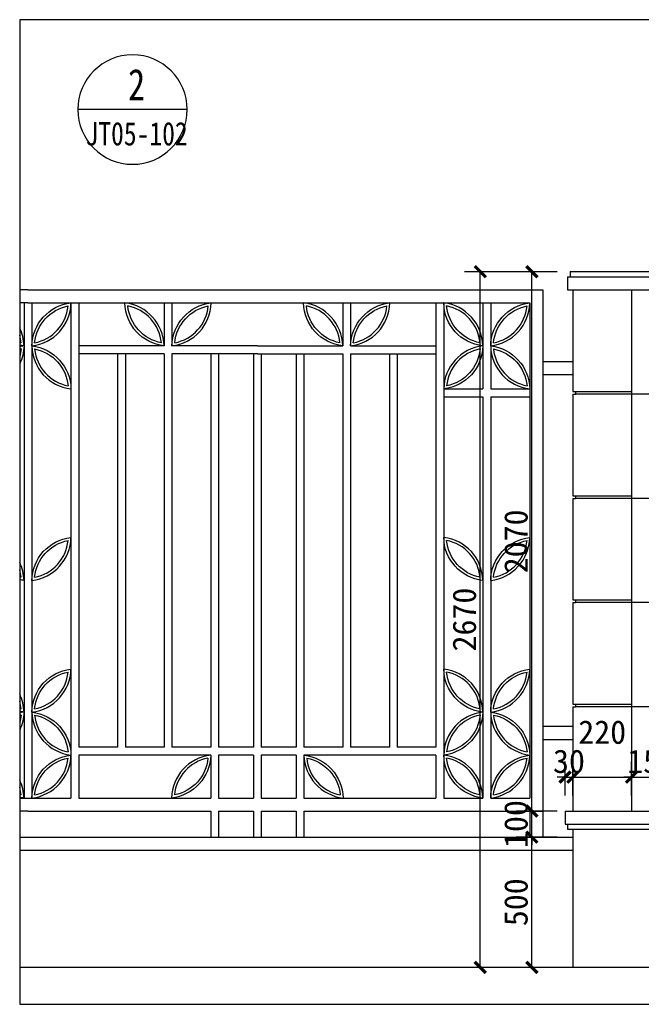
# Model space of a CAD drawing. Extents: x 499156 to 998412, y 3804642 to 7609653.
# Tile 9 of 74: x 499445 to 499524, y 3804716 to 3804842. Entities that reach past the tile are written whole.
import ezdxf
from ezdxf.enums import TextEntityAlignment as Align

# ---------------------------------------------------------------- set-up
doc = ezdxf.new("R2010")
doc.units = 0
doc.header["$PDMODE"] = 35
doc.header["$PDSIZE"] = 1.2
doc.layers.get('0').update_dxf_attribs({"linetype": 'CONTINUOUS'})
doc.layers.get('Defpoints').update_dxf_attribs({"linetype": 'CONTINUOUS'})
for name, color, linetype in [('12-ab-text', 7, 'CONTINUOUS'), ('13-ab-annectent', 4, 'CONTINUOUS'), ('13-ab-outline', 2, 'CONTINUOUS'), ('15-ab-hatch', 8, 'CONTINUOUS'), ('17-ab-base', 5, 'CONTINUOUS'), ('19-ab-dim', 3, 'CONTINUOUS')]:
    doc.layers.add(name, color=color, linetype=linetype)
doc.layers.add('18-ab-hide', color=191, linetype='CONTINUOUS', plot=False)
doc.styles.add('ab', font='simhei.ttf', dxfattribs={"width": 0.8})
doc.styles.add('黑体', font='simhei.ttf')
doc.dimstyles.new('30', dxfattribs={"dimscale": 30, "dimtxt": 3, "dimasz": 1, "dimexe": 2, "dimexo": 2, "dimgap": 0.5, "dimtad": 1, "dimdec": 0, "dimrnd": 10, "dimtxsty": '黑体', "dimblk": 'ARCHTICK', "dimcen": 1, "dimclrd": 256, "dimclre": 3, "dimclrt": 7, "dimadec": 0, "dimazin": 0, "dimtfac": 1, "dimtdec": 0, "dimtix": 1, "dimtmove": 2, "dimatfit": 3, "dimldrblk": 'DOTSMALL', "dimfxl": 1, "dimarcsym": 0})

# ---------------------------------------------------------------- blocks, each defined once
blk = doc.blocks.new('zhu025')
at = {"layer": '13-ab-outline'}
for p, q in [((-310, 0), (310, 0)), ((-320, -20), (320, -20)), ((-320, -70), (320, -70)), ((-320, -70), (320, -70)), ((-300, -70), (-300, -460)), ((300, -70), (300, -460)), ((-300, -470), (-300, -860)), ((-290, -460), (-290, -470)), ((290, -460), (290, -470)), ((300, -470), (300, -860)), ((-290, -860), (-290, -870)), ((290, -860), (290, -870)), ((-300, -870), (-300, -1260)), ((300, -870), (300, -1260)), ((-300, -1270), (-300, -1660)), ((-290, -1260), (-290, -1270)), ((290, -1260), (290, -1270)), ((300, -1270), (300, -1660)), ((-290, -1660), (-290, -1670)), ((290, -1660), (290, -1670)), ((-300, -1670), (-300, -2070)), ((300, -1670), (300, -2070)), ((-330, -2070), (-330, -2120)), ((330, -2070), (330, -2120)), ((-320, -2120), (-320, -2140)), ((-300, -2140), (-300, -2670)), ((300, -2140), (300, -2670)), ((320, -2120), (320, -2140))]:
    blk.add_line(p, q, dxfattribs=at)
for points in [[(-310, 0), (-310, -20)], [(310, 0), (310, -20)], [(-320, -20), (-320, -70)], [(320, -20), (320, -70)], [(-75, -70), (-75, -2070)], [(75, -70), (75, -2070)], [(-300, -460), (-290, -460)], [(-300, -470), (-290, -470)], [(300, -460), (290, -460)], [(300, -470), (290, -470)], [(-300, -860), (-290, -860)], [(300, -860), (290, -860)], [(-300, -870), (-290, -870)], [(300, -870), (290, -870)], [(-300, -1260), (-290, -1260)], [(-300, -1270), (-290, -1270)], [(300, -1260), (290, -1260)], [(300, -1270), (290, -1270)], [(-300, -1660), (-290, -1660)], [(300, -1660), (290, -1660)], [(-300, -1670), (-290, -1670)], [(300, -1670), (290, -1670)], [(-330, -2070), (330, -2070)], [(-330, -2120), (330, -2120)], [(-320, -2140), (320, -2140)]]:
    blk.add_lwpolyline(points, dxfattribs=at)
at = {"layer": '15-ab-hatch'}
for points in [[(-290, -460), (-75, -460)], [(75, -470), (-290, -470)], [(75, -460), (290, -460)], [(290, -470), (75, -470)], [(-290, -860), (-75, -860)], [(75, -860), (290, -860)], [(75, -870), (-290, -870)], [(290, -870), (75, -870)], [(-290, -1260), (-75, -1260)], [(75, -1270), (-290, -1270)], [(75, -1260), (290, -1260)], [(290, -1270), (75, -1270)], [(-290, -1660), (-75, -1660)], [(75, -1660), (290, -1660)], [(75, -1670), (-290, -1670)], [(290, -1670), (75, -1670)]]:
    blk.add_lwpolyline(points, dxfattribs=at)
blk = doc.blocks.new('_ArchTick')
at = {"color": 0, "linetype": 'ByBlock', "const_width": 0.4}
blk.add_lwpolyline([(-0.71, -0.71), (0.71, 0.71)], dxfattribs=at)
blk = doc.blocks.new('*D1554')
at = {"layer": '19-ab-dim', "color": 3, "lineweight": -2, "transparency": 16777216}
for p, q in [((499514.75, 3804743.09), (499514.75, 3804747.43)), ((499515.75, 3804743.09), (499515.75, 3804747.43))]:
    blk.add_line(p, q, dxfattribs=at)
at = {"layer": '19-ab-dim', "lineweight": -2, "transparency": 16777216}
for p, q in [((499514.75, 3804745.43), (499513.75, 3804745.43)), ((499514.75, 3804745.43), (499515.75, 3804745.43)), ((499515.75, 3804745.43), (499516.75, 3804745.43))]:
    blk.add_line(p, q, dxfattribs=at)
at = {"layer": 'Defpoints', "color": 0, "transparency": 16777216}
for p in [(499515.75, 3804745.43), (499514.75, 3804741.09), (499515.75, 3804741.09)]:
    blk.add_point(p, dxfattribs=at)
at = {"layer": '19-ab-dim', "lineweight": -2, "transparency": 16777216}
blk.add_blockref('_ArchTick', (499514.75, 3804745.43), dxfattribs=at)
at = {"layer": '19-ab-dim', "lineweight": -2, "transparency": 16777216, "rotation": 180}
blk.add_blockref('_ArchTick', (499515.75, 3804745.43), dxfattribs=at)
at = {"layer": '19-ab-dim', "color": 7, "transparency": 16777216, "insert": (499515.25, 3804747.44), "char_height": 3, "attachment_point": 5, "style": '黑体'}
blk.add_mtext('30', dxfattribs=at)
blk = doc.blocks.new('_DotSmall')
at = {"color": 0, "linetype": 'ByBlock', "const_width": 0.5}
blk.add_lwpolyline([(-0.0625, 0, 1), (0.0625, 0, 1)], format="xyb", close=True, dxfattribs=at)
blk = doc.blocks.new('*D1555')
at = {"layer": '19-ab-dim', "color": 3, "lineweight": -2, "transparency": 16777216}
for p, q in [((499515.75, 3804743.09), (499515.75, 3804747.43)), ((499523.25, 3804743.09), (499523.25, 3804747.43))]:
    blk.add_line(p, q, dxfattribs=at)
at = {"layer": '19-ab-dim', "lineweight": -2, "transparency": 16777216}
blk.add_line((499515.75, 3804745.43), (499523.25, 3804745.43), dxfattribs=at)
at = {"layer": 'Defpoints', "color": 0, "transparency": 16777216}
for p in [(499523.25, 3804745.43), (499515.75, 3804741.09), (499523.25, 3804741.09)]:
    blk.add_point(p, dxfattribs=at)
at = {"layer": '19-ab-dim', "lineweight": -2, "transparency": 16777216, "rotation": 180}
blk.add_blockref('_ArchTick', (499515.75, 3804745.43), dxfattribs=at)
at = {"layer": '19-ab-dim', "lineweight": -2, "transparency": 16777216}
blk.add_blockref('_ArchTick', (499523.25, 3804745.43), dxfattribs=at)
at = {"layer": '19-ab-dim', "color": 7, "transparency": 16777216, "insert": (499519.5, 3804751.17), "char_height": 3, "attachment_point": 5, "style": '黑体'}
blk.add_mtext('220', dxfattribs=at)
blk = doc.blocks.new('*D1556')
at = {"layer": '19-ab-dim', "color": 3, "lineweight": -2, "transparency": 16777216}
for p, q in [((499523.25, 3804743.09), (499523.25, 3804747.43)), ((499528.25, 3804743.09), (499528.25, 3804747.43))]:
    blk.add_line(p, q, dxfattribs=at)
at = {"layer": '19-ab-dim', "lineweight": -2, "transparency": 16777216}
for p, q in [((499523.25, 3804745.43), (499522.25, 3804745.43)), ((499523.25, 3804745.43), (499528.25, 3804745.43)), ((499528.25, 3804745.43), (499529.25, 3804745.43))]:
    blk.add_line(p, q, dxfattribs=at)
at = {"layer": 'Defpoints', "color": 0, "transparency": 16777216}
for p in [(499528.25, 3804745.43), (499523.25, 3804741.09), (499528.25, 3804741.09)]:
    blk.add_point(p, dxfattribs=at)
at = {"layer": '19-ab-dim', "lineweight": -2, "transparency": 16777216}
blk.add_blockref('_ArchTick', (499523.25, 3804745.43), dxfattribs=at)
at = {"layer": '19-ab-dim', "lineweight": -2, "transparency": 16777216, "rotation": 180}
blk.add_blockref('_ArchTick', (499528.25, 3804745.43), dxfattribs=at)
at = {"layer": '19-ab-dim', "color": 7, "transparency": 16777216, "insert": (499525.75, 3804747.44), "char_height": 3, "attachment_point": 5, "style": '黑体'}
blk.add_mtext('150', dxfattribs=at)
blk = doc.blocks.new('*D1559')
at = {"layer": '19-ab-dim', "color": 3, "lineweight": -2, "transparency": 16777216}
for p, q in [((499513.75, 3804737.76), (499508.51, 3804737.76)), ((499513.75, 3804721.09), (499508.51, 3804721.09))]:
    blk.add_line(p, q, dxfattribs=at)
at = {"layer": '19-ab-dim', "lineweight": -2, "transparency": 16777216}
blk.add_line((499510.51, 3804721.09), (499510.51, 3804737.76), dxfattribs=at)
at = {"layer": 'Defpoints', "color": 0, "transparency": 16777216}
for p in [(499510.51, 3804737.76), (499515.75, 3804737.76), (499515.75, 3804721.09)]:
    blk.add_point(p, dxfattribs=at)
at = {"layer": '19-ab-dim', "lineweight": -2, "transparency": 16777216}
for p, rotation in [((499510.51, 3804737.76), 90), ((499510.51, 3804721.09), 270)]:
    blk.add_blockref('_ArchTick', p, dxfattribs=dict(at, rotation=rotation))
at = {"layer": '19-ab-dim', "color": 7, "transparency": 16777216, "insert": (499508.49, 3804729.43), "char_height": 3, "attachment_point": 5, "rotation": 90, "style": '黑体'}
blk.add_mtext('500', dxfattribs=at)
blk = doc.blocks.new('*D1560')
at = {"layer": '19-ab-dim', "color": 3, "lineweight": -2, "transparency": 16777216}
for p, q in [((499513.75, 3804741.09), (499508.51, 3804741.09)), ((499513.75, 3804737.76), (499508.51, 3804737.76))]:
    blk.add_line(p, q, dxfattribs=at)
at = {"layer": '19-ab-dim', "lineweight": -2, "transparency": 16777216}
for p, q in [((499510.51, 3804741.09), (499510.51, 3804742.09)), ((499510.51, 3804737.76), (499510.51, 3804741.09)), ((499510.51, 3804737.76), (499510.51, 3804736.76))]:
    blk.add_line(p, q, dxfattribs=at)
at = {"layer": 'Defpoints', "color": 0, "transparency": 16777216}
for p in [(499510.51, 3804741.09), (499515.75, 3804741.09), (499515.75, 3804737.76)]:
    blk.add_point(p, dxfattribs=at)
at = {"layer": '19-ab-dim', "lineweight": -2, "transparency": 16777216}
for p, rotation in [((499510.51, 3804741.09), 270), ((499510.51, 3804737.76), 90)]:
    blk.add_blockref('_ArchTick', p, dxfattribs=dict(at, rotation=rotation))
at = {"layer": '19-ab-dim', "color": 7, "transparency": 16777216, "insert": (499508.49, 3804739.43), "char_height": 3, "attachment_point": 5, "rotation": 90, "style": '黑体'}
blk.add_mtext('100', dxfattribs=at)
blk = doc.blocks.new('*D1561')
at = {"layer": '19-ab-dim', "color": 3, "lineweight": -2, "transparency": 16777216}
for p, q in [((499513.75, 3804810.09), (499508.51, 3804810.09)), ((499513.75, 3804741.09), (499508.51, 3804741.09))]:
    blk.add_line(p, q, dxfattribs=at)
at = {"layer": '19-ab-dim', "lineweight": -2, "transparency": 16777216}
blk.add_line((499510.51, 3804741.09), (499510.51, 3804810.09), dxfattribs=at)
at = {"layer": 'Defpoints', "color": 0, "transparency": 16777216}
for p in [(499510.51, 3804810.09), (499515.75, 3804810.09), (499515.75, 3804741.09)]:
    blk.add_point(p, dxfattribs=at)
at = {"layer": '19-ab-dim', "lineweight": -2, "transparency": 16777216}
for p, rotation in [((499510.51, 3804810.09), 90), ((499510.51, 3804741.09), 270)]:
    blk.add_blockref('_ArchTick', p, dxfattribs=dict(at, rotation=rotation))
at = {"layer": '19-ab-dim', "color": 7, "transparency": 16777216, "insert": (499508.49, 3804775.59), "char_height": 3, "attachment_point": 5, "rotation": 90, "style": '黑体'}
blk.add_mtext('2070', dxfattribs=at)
blk = doc.blocks.new('*D1562')
at = {"layer": '19-ab-dim', "color": 3, "lineweight": -2, "transparency": 16777216}
for p, q in [((499509.13, 3804810.09), (499501.91, 3804810.09)), ((499509.13, 3804721.09), (499501.91, 3804721.09))]:
    blk.add_line(p, q, dxfattribs=at)
at = {"layer": '19-ab-dim', "lineweight": -2, "transparency": 16777216}
blk.add_line((499503.91, 3804721.09), (499503.91, 3804810.09), dxfattribs=at)
at = {"layer": 'Defpoints', "color": 0, "transparency": 16777216}
for p in [(499503.91, 3804810.09), (499511.13, 3804810.09), (499511.13, 3804721.09)]:
    blk.add_point(p, dxfattribs=at)
at = {"layer": '19-ab-dim', "lineweight": -2, "transparency": 16777216}
for p, rotation in [((499503.91, 3804810.09), 90), ((499503.91, 3804721.09), 270)]:
    blk.add_blockref('_ArchTick', p, dxfattribs=dict(at, rotation=rotation))
at = {"layer": '19-ab-dim', "color": 7, "transparency": 16777216, "insert": (499501.89, 3804765.59), "char_height": 3, "attachment_point": 5, "rotation": 90, "style": '黑体'}
blk.add_mtext('2670', dxfattribs=at)
blk = doc.blocks.new('*E1521')
at = {"layer": '13-ab-annectent'}
for points in [[(1.05, 70), (0, 70)], [(1.05, 70), (66.88, 70)], [(66.88, 70), (66.88, 36.67)], [(1.05, 68.33), (0, 68.33)], [(0.55, 68.33), (0.55, 36.67)], [(1.05, 68.33), (65.21, 68.33)], [(1.55, 68.33), (1.55, 36.67)], [(6.55, 68.33), (6.55, 36.67)], [(7.55, 68.33), (7.55, 36.67)], [(18.46, 68.33), (18.46, 62.83)], [(19.46, 68.33), (19.46, 62.83)], [(41.3, 68.33), (41.3, 62.83)], [(42.3, 68.33), (42.3, 62.83)], [(53.21, 68.33), (53.21, 36.67)], [(54.21, 68.33), (54.21, 36.67)], [(59.21, 68.33), (59.21, 57.33)], [(60.21, 68.33), (60.21, 57.33)], [(65.21, 68.33), (65.21, 36.67)], [(18.46, 62.83), (7.55, 62.83)], [(18.46, 61.83), (7.55, 61.83)], [(12.51, 61.83), (12.51, 36.67)], [(13.51, 61.83), (13.51, 36.67)], [(18.46, 61.83), (18.46, 36.67)], [(30.38, 62.83), (19.46, 62.83)], [(30.38, 61.83), (19.46, 61.83)], [(19.46, 61.83), (19.46, 36.67)], [(24.42, 61.83), (24.42, 36.67)], [(25.42, 61.83), (25.42, 36.67)], [(29.88, 61.83), (29.88, 36.67)], [(30.38, 62.83), (41.3, 62.83)], [(30.38, 61.83), (41.3, 61.83)], [(30.88, 61.83), (30.88, 36.67)], [(35.34, 61.83), (35.34, 36.67)], [(36.34, 61.83), (36.34, 36.67)], [(41.3, 61.83), (41.3, 36.67)], [(42.3, 62.83), (53.21, 62.83)], [(42.3, 61.83), (53.21, 61.83)], [(42.3, 61.83), (42.3, 36.67)], [(47.26, 61.83), (47.26, 36.67)], [(48.26, 61.83), (48.26, 36.67)], [(66.88, 60.83), (70.71, 60.83)], [(66.88, 59.17), (70.71, 59.17)], [(54.21, 57.33), (59.21, 57.33)], [(60.21, 57.33), (65.21, 57.33)], [(54.21, 56.33), (59.21, 56.33)], [(59.21, 56.33), (59.21, 36.67)], [(60.21, 56.33), (60.21, 36.67)], [(60.21, 56.33), (65.21, 56.33)], [(0.55, 36.67), (0.55, 5)], [(1.55, 36.67), (1.55, 5)], [(6.55, 36.67), (6.55, 5)], [(7.55, 36.67), (7.55, 11.5)], [(12.51, 36.67), (12.51, 11.5)], [(13.51, 36.67), (13.51, 11.5)], [(18.46, 36.67), (18.46, 11.5)], [(19.46, 36.67), (19.46, 11.5)], [(24.42, 36.67), (24.42, 11.5)], [(25.42, 36.67), (25.42, 11.5)], [(29.88, 36.67), (29.88, 11.5)], [(30.88, 36.67), (30.88, 11.5)], [(35.34, 36.67), (35.34, 11.5)], [(36.34, 36.67), (36.34, 11.5)], [(41.3, 36.67), (41.3, 11.5)], [(42.3, 36.67), (42.3, 11.5)], [(47.26, 36.67), (47.26, 11.5)], [(48.26, 36.67), (48.26, 11.5)], [(53.21, 36.67), (53.21, 11.5)], [(54.21, 36.67), (54.21, 5)], [(59.21, 36.67), (59.21, 5)], [(60.21, 36.67), (60.21, 5)], [(65.21, 36.67), (65.21, 5)], [(66.88, 36.67), (66.88, 0)], [(66.88, 14.17), (70.71, 14.17)], [(12.51, 11.5), (7.55, 11.5)], [(18.46, 11.5), (13.51, 11.5)], [(24.42, 11.5), (19.46, 11.5)], [(29.88, 11.5), (25.42, 11.5)], [(35.34, 11.5), (30.88, 11.5)], [(41.3, 11.5), (36.34, 11.5)], [(47.26, 11.5), (42.3, 11.5)], [(53.21, 11.5), (48.26, 11.5)], [(66.88, 12.5), (70.71, 12.5)], [(7.55, 10.5), (7.55, 5)], [(24.42, 10.5), (7.55, 10.5)], [(24.42, 10.5), (24.42, 5)], [(25.42, 10.5), (25.42, 5)], [(29.88, 10.5), (25.42, 10.5)], [(29.88, 10.5), (29.88, 5)], [(30.88, 10.5), (30.88, 5)], [(35.34, 10.5), (30.88, 10.5)], [(35.34, 10.5), (35.34, 5)], [(36.34, 10.5), (36.34, 5)], [(53.21, 10.5), (36.34, 10.5)], [(53.21, 10.5), (53.21, 5)], [(0, 5), (6.55, 5)], [(7.55, 5), (24.42, 5)], [(25.42, 5), (29.88, 5)], [(30.88, 5), (35.34, 5)], [(36.34, 5), (53.21, 5)], [(54.21, 5), (59.21, 5)], [(60.21, 5), (65.21, 5)], [(1.05, 3.33), (0, 3.33)], [(1.05, 3.33), (24.42, 3.33)], [(24.42, 3.33), (24.42, 0)], [(25.42, 3.33), (29.88, 3.33)], [(25.42, 3.33), (25.42, 0)], [(29.88, 3.33), (29.88, 0)], [(30.88, 3.33), (35.34, 3.33)], [(30.88, 3.33), (30.88, 0)], [(35.34, 3.33), (35.34, 0)], [(36.34, 3.33), (66.88, 3.33)], [(36.34, 3.33), (36.34, 0)], [(65.21, 3.33), (65.21, 0)]]:
    blk.add_lwpolyline(points, dxfattribs=at)
for points in [[(1.55, 62.83, -0.37497), (6.55, 68.33, 17.297865)], [(1.55, 62.83, 0.37497), (6.55, 68.33, -17.297865)], [(18.46, 62.83, 0.37497), (13.46, 68.33, -17.297865)], [(18.46, 62.83, -0.37497), (13.46, 68.33, 17.297865)], [(19.46, 62.83, -0.37497), (24.46, 68.33, 17.297865)], [(19.46, 62.83, 0.37497), (24.46, 68.33, -17.297865)], [(41.3, 62.83, 0.37497), (36.3, 68.33, -17.297865)], [(41.3, 62.83, -0.37497), (36.3, 68.33, 17.297865)], [(42.3, 62.83, -0.37497), (47.3, 68.33, 17.297865)], [(42.3, 62.83, 0.37497), (47.3, 68.33, -17.297865)], [(59.21, 62.83, 0.37497), (54.21, 68.33, -17.297865)], [(59.21, 62.83, -0.37497), (54.21, 68.33, 17.297865)], [(60.21, 62.83, -0.37497), (65.21, 68.33, 17.297865)], [(60.21, 62.83, 0.37497), (65.21, 68.33, -17.297865)], [(1.9, 63.23, -0.332707), (6.19, 67.94, -0.332707)], [(1.9, 63.23, 0.332707), (6.19, 67.94, 0.332707)], [(18.11, 63.23, 0.332707), (13.82, 67.94, 0.332707)], [(18.11, 63.23, -0.332707), (13.82, 67.94, -0.332707)], [(19.82, 63.23, -0.332707), (24.11, 67.94)], [(19.82, 63.23, 0.332707), (24.11, 67.94)], [(40.94, 63.23, 0.332707), (36.65, 67.94)], [(40.94, 63.23, -0.332707), (36.65, 67.94)], [(42.65, 63.23, -0.332707), (46.94, 67.94, -0.332707)], [(42.65, 63.23, 0.332707), (46.94, 67.94, 0.332707)], [(58.86, 63.23, 0.332707), (54.57, 67.94)], [(58.86, 63.23, -0.332707), (54.57, 67.94)], [(60.57, 63.23, -0.332707), (64.86, 67.94, -0.332707)], [(60.57, 63.23, 0.332707), (64.86, 67.94, 0.332707)], [(0.55, 62.83, 0.106293), (0, 65.15, 0.106293)], [(0.19, 63.23, 0.047416), (0, 64.21, 0.047416)], [(0.19, 63.23, -0.009144), (0, 63.27, -0.009144)], [(0.55, 62.83, -0.024524), (0, 62.92, -0.024524)], [(0.55, 62.83, -0.106293), (0, 60.52, -0.106293)], [(0.55, 62.83, 0.024524), (0, 62.74, 0.024524)], [(0.19, 62.44, -0.047416), (0, 61.45, -0.047416)], [(0.19, 62.44, 0.009144), (0, 62.4, 0.009144)], [(1.55, 62.83, 0.37497), (6.55, 57.33, -17.297865)], [(1.55, 62.83, -0.37497), (6.55, 57.33, 17.297865)], [(1.9, 62.44, 0.332707), (6.19, 57.73, 0.332707)], [(1.9, 62.44, -0.332707), (6.19, 57.73, -0.332707)], [(59.21, 62.83, -0.37497), (54.21, 57.33, 17.297865)], [(59.21, 62.83, 0.37497), (54.21, 57.33, -17.297865)], [(58.86, 62.44, -0.332707), (54.57, 57.73, -0.332707)], [(58.86, 62.44, 0.332707), (54.57, 57.73, 0.332707)], [(60.21, 62.83, 0.37497), (65.21, 57.33, -17.297865)], [(60.21, 62.83, -0.37497), (65.21, 57.33, 17.297865)], [(60.57, 62.44, 0.332707), (64.86, 57.73, 0.332707)], [(60.57, 62.44, -0.332707), (64.86, 57.73, -0.332707)], [(1.55, 32.83, -0.37497), (6.55, 38.33, 17.297865)], [(1.55, 32.83, 0.37497), (6.55, 38.33, -17.297865)], [(1.9, 33.23, -0.332707), (6.19, 37.94, -0.332707)], [(1.9, 33.23, 0.332707), (6.19, 37.94, 0.332707)], [(59.21, 32.83, 0.37497), (54.21, 38.33, -17.297865)], [(59.21, 32.83, -0.37497), (54.21, 38.33, 17.297865)], [(58.86, 33.23, 0.332707), (54.57, 37.94)], [(58.86, 33.23, -0.332707), (54.57, 37.94)], [(60.21, 32.83, -0.37497), (65.21, 38.33, 17.297865)], [(60.21, 32.83, 0.37497), (65.21, 38.33, -17.297865)], [(60.57, 33.23, -0.332707), (64.86, 37.94, -0.332707)], [(60.57, 33.23, 0.332707), (64.86, 37.94, 0.332707)], [(0.55, 32.83, 0.106293), (0, 35.15, 0.106293)], [(0.19, 33.23, 0.047416), (0, 34.21, 0.047416)], [(0.19, 33.23, -0.009144), (0, 33.27, -0.009144)], [(0.55, 32.83, -0.024524), (0, 32.92, -0.024524)], [(1.55, 16, -0.37497), (6.55, 21.5, 17.297865)], [(1.55, 16, 0.37497), (6.55, 21.5, -17.297865)], [(59.21, 16, 0.37497), (54.21, 21.5, -17.297865)], [(59.21, 16, -0.37497), (54.21, 21.5, 17.297865)], [(60.21, 16, -0.37497), (65.21, 21.5, 17.297865)], [(60.21, 16, 0.37497), (65.21, 21.5, -17.297865)], [(1.9, 16.39, -0.332707), (6.19, 21.11, -0.332707)], [(1.9, 16.39, 0.332707), (6.19, 21.11, 0.332707)], [(58.86, 16.39, 0.332707), (54.57, 21.11)], [(58.86, 16.39, -0.332707), (54.57, 21.11)], [(60.57, 16.39, -0.332707), (64.86, 21.11, -0.332707)], [(60.57, 16.39, 0.332707), (64.86, 21.11, 0.332707)], [(0.55, 16, 0.106293), (0, 18.31, 0.106293)], [(0.19, 16.39, 0.047416), (0, 17.38, 0.047416)], [(0.19, 16.39, -0.009144), (0, 16.43, -0.009144)], [(0.55, 16, -0.024524), (0, 16.09, -0.024524)], [(0.55, 16, -0.106293), (0, 13.69, -0.106293)], [(0.55, 16, 0.024524), (0, 15.91, 0.024524)], [(0.19, 15.61, -0.047416), (0, 14.62, -0.047416)], [(0.19, 15.61, 0.009144), (0, 15.57, 0.009144)], [(1.55, 16, 0.37497), (6.55, 10.5, -17.297865)], [(1.55, 16, -0.37497), (6.55, 10.5, 17.297865)], [(1.9, 15.61, 0.332707), (6.19, 10.89, 0.332707)], [(1.9, 15.61, -0.332707), (6.19, 10.89, -0.332707)], [(59.21, 16, -0.37497), (54.21, 10.5, 17.297865)], [(59.21, 16, 0.37497), (54.21, 10.5, -17.297865)], [(58.86, 15.61, -0.332707), (54.57, 10.89, -0.332707)], [(58.86, 15.61, 0.332707), (54.57, 10.89, 0.332707)], [(60.21, 16, 0.37497), (65.21, 10.5, -17.297865)], [(60.21, 16, -0.37497), (65.21, 10.5, 17.297865)], [(60.57, 15.61, 0.332707), (64.86, 10.89, 0.332707)], [(60.57, 15.61, -0.332707), (64.86, 10.89, -0.332707)], [(1.55, 5, -0.37497), (6.55, 10.5, 17.297865)], [(1.55, 5, 0.37497), (6.55, 10.5, -17.297865)], [(1.9, 5.39, -0.332707), (6.19, 10.11, -0.332707)], [(1.9, 5.39, 0.332707), (6.19, 10.11, 0.332707)], [(24.42, 10.5, -0.37497), (19.42, 5, 17.297865)], [(24.42, 10.5, 0.37497), (19.42, 5, -17.297865)], [(24.07, 10.11, -0.332707), (19.78, 5.39, -0.332707)], [(24.07, 10.11, 0.332707), (19.78, 5.39, 0.332707)], [(36.34, 10.5, 0.37497), (41.34, 5, -17.297865)], [(36.34, 10.5, -0.37497), (41.34, 5, 17.297865)], [(36.69, 10.11, 0.332707), (40.98, 5.39, 0.332707)], [(36.69, 10.11, -0.332707), (40.98, 5.39, -0.332707)], [(59.21, 5, 0.37497), (54.21, 10.5, -17.297865)], [(59.21, 5, -0.37497), (54.21, 10.5, 17.297865)], [(58.86, 5.39, 0.332707), (54.57, 10.11)], [(58.86, 5.39, -0.332707), (54.57, 10.11)], [(60.21, 5, -0.37497), (65.21, 10.5, 17.297865)], [(60.21, 5, 0.37497), (65.21, 10.5, -17.297865)], [(60.57, 5.39, -0.332707), (64.86, 10.11, -0.332707)], [(60.57, 5.39, 0.332707), (64.86, 10.11, 0.332707)], [(0.55, 5, 0.106293), (0, 7.31, 0.106293)], [(0.19, 5.39, 0.047416), (0, 6.38, 0.047416)], [(0.19, 5.39, -0.009144), (0, 5.43, -0.009144)], [(0.55, 5, -0.024524), (0, 5.09, -0.024524)]]:
    blk.add_lwpolyline(points, format="xyb", dxfattribs=at)
blk = doc.blocks.new('索引图例')
at = {"layer": '19-ab-dim'}
blk.add_line((-7, 0), (7, 0), dxfattribs=at)
blk.add_circle((0, 0), 7, dxfattribs=at)
at = {"layer": '12-ab-text', "style": 'ab', "width": 0.8, "flags": 8}
blk.add_attdef('详图号', text='', height=4, dxfattribs=at).set_placement((0, 0), align=Align.BOTTOM_CENTER)
blk.add_attdef('图纸编号', text='', height=2.5, dxfattribs=at).set_placement((0, -1.5875), align=Align.TOP_CENTER)

msp = doc.modelspace()

# ---------------------------------------------------------------- linework, layer by layer
at = {"layer": '13-ab-outline', "elevation": 0.23}
for points in [[(499445.033, 3804737.761), (499515.747, 3804737.761)], [(499445.033, 3804736.095), (499515.747, 3804736.095)]]:
    msp.add_lwpolyline(points, dxfattribs=at)
at = {"layer": '17-ab-base'}
msp.add_line((499740.852, 3804721.095, 0.23), (499445.033, 3804721.095, 0.23), dxfattribs=at)
at = {"layer": '18-ab-hide', "linetype": 'Continuous'}
msp.add_lwpolyline([(499445.033, 3804716.371), (499740.852, 3804716.371), (499740.852, 3804842.325), (499445.033, 3804842.325)], close=True, dxfattribs=at)

# ---------------------------------------------------------------- block references
at = {"layer": '13-ab-annectent'}
msp.add_blockref('*E1521', (499445.033, 3804737.761, 0.23), dxfattribs=at)
at = {"layer": '13-ab-outline', "xscale": 0.03333333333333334, "yscale": 0.03333333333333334, "zscale": 0.03333333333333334}
msp.add_blockref('zhu025', (499525.747, 3804810.095, 0.23), dxfattribs=at)
at = {"layer": '19-ab-dim'}
ref = msp.add_blockref('索引图例', (499459.453, 3804830.826), dxfattribs=dict(at, xscale=-1))
ref.add_attrib('图纸编号', 'JT05-102', dxfattribs={"layer": '12-ab-text', "height": 3, "style": 'ab', "width": 0.8}).set_placement((499459.979, 3804829.239), align=Align.TOP_CENTER)
ref.add_attrib('详图号', '2', dxfattribs={"layer": '12-ab-text', "height": 4, "style": 'ab', "width": 0.8}).set_placement((499459.975, 3804830.826), align=Align.BOTTOM_CENTER)

# ---------------------------------------------------------------- dimensions: what is measured, and where the dimension line sits
for p1, p2, distance, picture, middle in [((499511.126, 3804721.095, 0.23), (499511.126, 3804810.095, 0.23), 7.218, '*D1562', (499501.891, 3804765.595, 0.23)), ((499515.747, 3804741.095, 0.23), (499515.747, 3804810.095, 0.23), 5.241, '*D1561', (499508.489, 3804775.595, 0.23)), ((499514.747, 3804741.095, 0.23), (499515.747, 3804741.095, 0.23), 4.333, '*D1554', (499515.247, 3804747.444, 0.23)), ((499515.747, 3804737.761, 0.23), (499515.747, 3804741.095, 0.23), 5.241, '*D1560', (499508.489, 3804739.428, 0.23)), ((499515.747, 3804721.095, 0.23), (499515.747, 3804737.761, 0.23), 5.241, '*D1559', (499508.489, 3804729.428, 0.23))]:
    dim = msp.add_aligned_dim(p1=p1, p2=p2, distance=distance, dimstyle='30', override={"dimscale": 1, "dimlfac": 30, "dimfxl": 8, "dimarcsym": 1}, dxfattribs=at)
    dim.commit()
    dim.dimension.update_dxf_attribs({"geometry": picture, "text_midpoint": middle})
dim = msp.add_linear_dim(base=(499523.247, 3804745.428, 0.23), p1=(499515.747, 3804741.095, 0.23), p2=(499523.247, 3804741.095, 0.23), angle=180, dimstyle='30', override={"dimscale": 1, "dimlfac": 30, "dimfxl": 8, "dimarcsym": 1}, dxfattribs=at)
dim.commit()
dim.dimension.update_dxf_attribs({"geometry": '*D1555', "text_midpoint": (499519.497, 3804751.175, 0.23), "dimtype": 160})
dim = msp.add_linear_dim(base=(499528.247, 3804745.428, 0.23), p1=(499523.247, 3804741.095, 0.23), p2=(499528.247, 3804741.095, 0.23), angle=180, dimstyle='30', override={"dimscale": 1, "dimlfac": 30, "dimfxl": 8, "dimarcsym": 1}, dxfattribs=at)
dim.commit()
dim.dimension.update_dxf_attribs({"geometry": '*D1556', "text_midpoint": (499525.747, 3804747.444, 0.23)})

doc.saveas('drawing.dxf')
